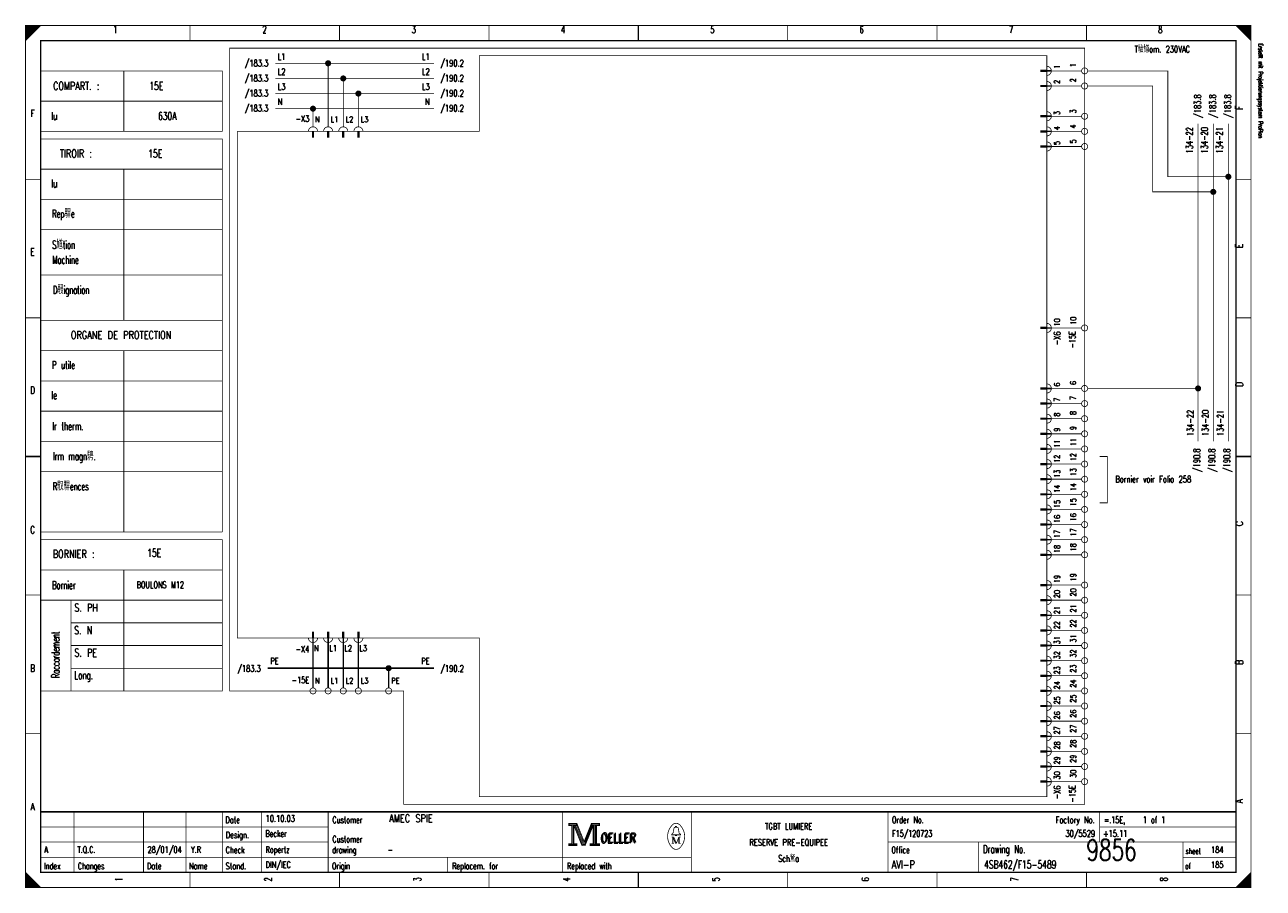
# Model space of a CAD drawing. Extents: x 0 to 409, y 0 to 285.
import ezdxf
from ezdxf.enums import TextEntityAlignment as Align

# ---------------------------------------------------------------- set-up
doc = ezdxf.new("R2010")
doc.units = 0
doc.header["$MEASUREMENT"] = 0
doc.linetypes.add('GESTRICHELT', pattern=[3.75, 3, -0.75])
doc.linetypes.add('STRICH-PUNKT', pattern=[4.7, 3, -0.75, 0.2, -0.75])
doc.layers.get('0').update_dxf_attribs({"color": 9, "linetype": 'CONTINUOUS'})
doc.layers.add('0L', color=7, linetype='CONTINUOUS')
doc.styles.get("Standard").update_dxf_attribs({"font": 'TXT', "bigfont": 'TXT'})

# ---------------------------------------------------------------- blocks, each defined once
blk = doc.blocks.new('BCIRCLE_FILLED')
at = {"color": 0, "linetype": 'Continuous', "const_width": 1, "flags": 128}
blk.add_lwpolyline([(0.5, 0, 1), (-0.5, 0, 1)], format="xyb", close=True, dxfattribs=at)

msp = doc.modelspace()

# ---------------------------------------------------------------- linework, layer by layer
at = {"color": 0, "flags": 128}
for points, const_width in [([(0, 142.5), (0, 285), (405, 285), (405, 0), (0, 0), (0, 142.5)], 0.25), ([(0, 285), (5, 285), (0, 280), (0, 285)], 0.25), ([(0.25, 285), (0.25, 280.25), (0.5, 280.5), (0.5, 285), (0.75, 285), (0.75, 280.75), (1, 281), (1, 285), (1.25, 285), (1.25, 281.25), (1.5, 281.5), (1.5, 285), (1.75, 285), (1.75, 281.75), (2, 282)], 0.25), ([(2, 282), (2, 285), (2.25, 285), (2.25, 282.25), (2.5, 282.5), (2.5, 285), (2.75, 285), (2.75, 282.75), (3, 283), (3, 285), (3.25, 285), (3.25, 283.25), (3.5, 283.5), (3.5, 285), (3.75, 285)], 0.25), ([(3.75, 285), (3.75, 283.75), (4, 284), (4, 285), (4.25, 285), (4.25, 284.25), (4.5, 284.5), (4.5, 285), (4.75, 285), (4.75, 284.75)], 0.25), ([(400, 285), (405, 280), (404.75, 280.25), (404.75, 285), (404.5, 285), (404.5, 280.5), (404.25, 280.75), (404.25, 285), (404, 285), (404, 281), (403.75, 281.25), (403.75, 285), (403.5, 285), (403.5, 281.5), (403.25, 281.75)], 0.25), ([(401.5, 283.5), (401.5, 285), (401.25, 285), (401.25, 283.75), (401, 284), (401, 285), (400.75, 285), (400.75, 284.25), (400.5, 284.5), (400.5, 285), (400.25, 285), (400.25, 284.75)], 0.25), ([(403.25, 281.75), (403.25, 285), (403, 285), (403, 282), (402.75, 282.25), (402.75, 285), (402.5, 285), (402.5, 282.5), (402.25, 282.75), (402.25, 285), (402, 285), (402, 283), (401.75, 283.25), (401.75, 285), (401.5, 285)], 0.25), ([(5, 270), (65, 270), (65, 250), (5, 250)], 0.25), ([(135, 272.5), (82.5, 272.5)], 0.25), ([(100, 251.5), (100, 272.5)], 0.25), ([(349, 270), (339, 270)], 0.25), ([(397.5, 235), (377.5, 235), (377.5, 270), (351, 270)], 0.25), ([(135, 267.5), (82.5, 267.5)], 0.25), ([(105, 251.5), (105, 267.5)], 0.25), ([(135, 262.5), (82.5, 262.5)], 0.25), ([(110, 251.5), (110, 262.5)], 0.25), ([(349, 265), (339, 265)], 0.25), ([(392.5, 230), (372.5, 230), (372.5, 265), (351, 265)], 0.25), ([(135, 257.5), (82.5, 257.5)], 0.25), ([(95, 251.5), (95, 257.5)], 0.25), ([(349, 255), (339, 255)], 0.25), ([(349, 250), (339, 250)], 0.25), ([(387.5, 147.5), (387.5, 252.5)], 0.25), ([(392.5, 147.5), (392.5, 252.5)], 0.25), ([(397.5, 147.5), (397.5, 252.5)], 0.25), ([(5, 247.5), (65, 247.5), (65, 117.5)], 0.25), ([(349, 245), (339, 245)], 0.25), ([(349, 185), (339, 185)], 0.25), ([(349, 165), (339, 165)], 0.25), ([(387.5, 165), (351, 165)], 0.25), ([(349, 160), (339, 160)], 0.25), ([(349, 155), (339, 155)], 0.25), ([(349, 150), (339, 150)], 0.25), ([(349, 145), (339, 145)], 0.25), ([(349, 140), (339, 140)], 0.25), ([(355, 142.5), (357.5, 142.5), (357.5, 127.172006), (355, 127.172006)], 0.25), ([(349, 135), (339, 135)], 0.25), ([(349, 130), (339, 130)], 0.25), ([(349, 125), (339, 125)], 0.25), ([(349, 120), (339, 120)], 0.25), ([(5, 115), (65, 115), (65, 105), (5, 105)], 0.25), ([(349, 115), (339, 115)], 0.25), ([(349, 110), (339, 110)], 0.25), ([(349, 100), (339, 100)], 0.25), ([(65, 97.5), (65, 65), (5, 65)], 0.25), ([(349, 95), (339, 95)], 0.25), ([(349, 90), (339, 90)], 0.25), ([(349, 85), (339, 85)], 0.25), ([(95, 66), (95, 81)], 0.5), ([(100, 66), (100, 81)], 0.5), ([(105, 66), (105, 81)], 0.5), ([(110, 66), (110, 81)], 0.5), ([(349, 80), (339, 80)], 0.25), ([(349, 75), (339, 75)], 0.25), ([(349, 70), (339, 70)], 0.25), ([(349, 65), (339, 65)], 0.25), ([(349, 60), (339, 60)], 0.25), ([(349, 55), (339, 55)], 0.25), ([(349, 50), (339, 50)], 0.25), ([(349, 45), (339, 45)], 0.25), ([(349, 40), (339, 40)], 0.25), ([(349, 35), (339, 35)], 0.25), ([(179.5, 21.2), (179.5, 20.5), (180.5, 20.5), (180.5, 14.5), (179.5, 14.5), (179.5, 13.8), (182.2, 13.8), (182.2, 14.5), (181.2, 14.5), (181.2, 20.5), (182.2, 20.5), (182.2, 21.2), (179.5, 21.2)], 0.25), ([(180.7, 20.7), (180.7, 14.3), (181, 14.3), (181, 20.7)], 0.25), ([(181.2, 20.5), (183.9, 13.8), (184.9, 13.8), (187.6, 20.5)], 0.25), ([(181.8, 20.5), (184.2, 14.6), (184.6, 14.6)], 0.25), ([(182.2, 21.2), (184.6, 15.2), (187, 21.2)], 0.25), ([(182.2, 20.5), (184.4, 14.9), (184.7, 14.9)], 0.25), ([(184.6, 14.2), (184.9, 14.2), (187.4, 20.5)], 0.25), ([(184.6, 14.6), (184.8, 14.6), (187.2, 20.5)], 0.25), ([(187.6, 20.5), (187.6, 14.5), (186.6, 14.5), (186.6, 13.8), (187.1, 13.8)], 0.25), ([(187, 21.2), (187, 20.5), (188, 20.5), (188, 14.5), (187, 14.5), (187, 13.8), (189.7, 13.8), (189.7, 14.5), (188.7, 14.5), (188.7, 20.5), (189.7, 20.5), (189.7, 21.2), (187, 21.2)], 0.25), ([(187.8, 20.7), (187.8, 14.3), (188.3, 14.3), (188.3, 20.7), (188.5, 20.7), (188.5, 14.3)], 0.25), ([(214.8, 17.4), (213.5, 17.4), (213.5, 17.6), (214, 18), (214.3, 19.6)], 0.25), ([(213.9, 16.7), (213.9, 14.6), (213.5, 14.6)], 0.25), ([(213.9, 16.7), (214.8, 14.6), (215.1, 14.6)], 0.25), ([(214.8, 19.9), (214.8, 20.2), (215.2, 20.2), (215.2, 19.9)], 0.25), ([(215.2, 17.4), (216.5, 17.4), (216.5, 17.6), (216, 18), (215.7, 19.6)], 0.25), ([(0, 5), (0, 0), (5, 0), (0, 5), (0.25, 4.75), (0.25, 0), (0.5, 0), (0.5, 4.5), (0.75, 4.25), (0.75, 0), (1, 0), (1, 4), (1.25, 3.75), (1.25, 0), (1.5, 0)], 0.25), ([(404.75, 4.75), (404.75, 0), (404.5, 0), (404.5, 4.5), (404.25, 4.25), (404.25, 0), (404, 0), (404, 4), (403.75, 3.75), (403.75, 0), (403.5, 0), (403.5, 3.5), (403.25, 3.25), (403.25, 0), (403, 0)], 0.25), ([(1.5, 0), (1.5, 3.5), (1.75, 3.25), (1.75, 0), (2, 0), (2, 3), (2.25, 2.75), (2.25, 0), (2.5, 0), (2.5, 2.5), (2.75, 2.25), (2.75, 0), (3, 0), (3, 2), (3.25, 1.75)], 0.25), ([(3.25, 1.75), (3.25, 0), (3.5, 0), (3.5, 1.5), (3.75, 1.25), (3.75, 0), (4, 0), (4, 1), (4.25, 0.75), (4.25, 0), (4.5, 0), (4.5, 0.5), (4.75, 0.25)], 0.25), ([(401.25, 1.25), (401.25, 0), (401, 0), (401, 1), (400.75, 0.75), (400.75, 0), (400.5, 0), (400.5, 0.5), (400.25, 0.25), (400.25, 0)], 0.25), ([(403, 0), (403, 3), (402.75, 2.75), (402.75, 0), (402.5, 0), (402.5, 2.5), (402.25, 2.25), (402.25, 0), (402, 0), (402, 2), (401.75, 1.75), (401.75, 0), (401.5, 0), (401.5, 1.5), (401.25, 1.25)], 0.25)]:
    msp.add_lwpolyline(points, dxfattribs=dict(at, const_width=const_width))
for points, const_width in [([(0, 285), (405, 285), (405, 0), (0, 0)], 0.25), ([(5, 280), (400, 280), (400, 5), (5, 5)], 0.5), ([(5, 280), (400, 280), (400, 5), (5, 5)], 0.25), ([(337.5, 269.75), (335.5, 269.75), (335.5, 270.25), (337.5, 270.25)], 0.25), ([(337.5, 264.75), (335.5, 264.75), (335.5, 265.25), (337.5, 265.25)], 0.25), ([(337.5, 254.75), (335.5, 254.75), (335.5, 255.25), (337.5, 255.25)], 0.25), ([(94.75, 250), (95.25, 250), (95.25, 248), (94.75, 248)], 0.25), ([(99.75, 250), (100.25, 250), (100.25, 248), (99.75, 248)], 0.25), ([(104.75, 250), (105.25, 250), (105.25, 248), (104.75, 248)], 0.25), ([(109.75, 250), (110.25, 250), (110.25, 248), (109.75, 248)], 0.25), ([(337.5, 249.75), (335.5, 249.75), (335.5, 250.25), (337.5, 250.25)], 0.25), ([(337.5, 244.75), (335.5, 244.75), (335.5, 245.25), (337.5, 245.25)], 0.25), ([(337.5, 184.75), (335.5, 184.75), (335.5, 185.25), (337.5, 185.25)], 0.25), ([(337.5, 164.75), (335.5, 164.75), (335.5, 165.25), (337.5, 165.25)], 0.25), ([(337.5, 159.75), (335.5, 159.75), (335.5, 160.25), (337.5, 160.25)], 0.25), ([(337.5, 154.75), (335.5, 154.75), (335.5, 155.25), (337.5, 155.25)], 0.25), ([(337.5, 149.75), (335.5, 149.75), (335.5, 150.25), (337.5, 150.25)], 0.25), ([(337.5, 144.75), (335.5, 144.75), (335.5, 145.25), (337.5, 145.25)], 0.25), ([(337.5, 139.75), (335.5, 139.75), (335.5, 140.25), (337.5, 140.25)], 0.25), ([(337.5, 134.75), (335.5, 134.75), (335.5, 135.25), (337.5, 135.25)], 0.25), ([(337.5, 129.75), (335.5, 129.75), (335.5, 130.25), (337.5, 130.25)], 0.25), ([(337.5, 124.75), (335.5, 124.75), (335.5, 125.25), (337.5, 125.25)], 0.25), ([(337.5, 119.75), (335.5, 119.75), (335.5, 120.25), (337.5, 120.25)], 0.25), ([(337.5, 114.75), (335.5, 114.75), (335.5, 115.25), (337.5, 115.25)], 0.25), ([(337.5, 109.75), (335.5, 109.75), (335.5, 110.25), (337.5, 110.25)], 0.25), ([(337.5, 99.75), (335.5, 99.75), (335.5, 100.25), (337.5, 100.25)], 0.25), ([(337.5, 94.75), (335.5, 94.75), (335.5, 95.25), (337.5, 95.25)], 0.25), ([(337.5, 89.75), (335.5, 89.75), (335.5, 90.25), (337.5, 90.25)], 0.25), ([(94.75, 82.5), (95.25, 82.5), (95.25, 84.5), (94.75, 84.5)], 0.25), ([(99.75, 82.5), (100.25, 82.5), (100.25, 84.5), (99.75, 84.5)], 0.25), ([(104.75, 82.5), (105.25, 82.5), (105.25, 84.5), (104.75, 84.5)], 0.25), ([(109.75, 82.5), (110.25, 82.5), (110.25, 84.5), (109.75, 84.5)], 0.25), ([(337.5, 84.75), (335.5, 84.75), (335.5, 85.25), (337.5, 85.25)], 0.25), ([(337.5, 79.75), (335.5, 79.75), (335.5, 80.25), (337.5, 80.25)], 0.25), ([(337.5, 74.75), (335.5, 74.75), (335.5, 75.25), (337.5, 75.25)], 0.25), ([(337.5, 69.75), (335.5, 69.75), (335.5, 70.25), (337.5, 70.25)], 0.25), ([(337.5, 64.75), (335.5, 64.75), (335.5, 65.25), (337.5, 65.25)], 0.25), ([(337.5, 59.75), (335.5, 59.75), (335.5, 60.25), (337.5, 60.25)], 0.25), ([(337.5, 54.75), (335.5, 54.75), (335.5, 55.25), (337.5, 55.25)], 0.25), ([(337.5, 49.75), (335.5, 49.75), (335.5, 50.25), (337.5, 50.25)], 0.25), ([(337.5, 44.75), (335.5, 44.75), (335.5, 45.25), (337.5, 45.25)], 0.25), ([(337.5, 39.75), (335.5, 39.75), (335.5, 40.25), (337.5, 40.25)], 0.25), ([(337.5, 34.75), (335.5, 34.75), (335.5, 35.25), (337.5, 35.25)], 0.25), ([(179.7, 21), (182, 21), (182, 20.7), (179.7, 20.7)], 0.25), ([(187.2, 21), (189.5, 21), (189.5, 20.7), (187.2, 20.7)], 0.25), ([(214.8, 17.4), (215.2, 17.4), (215.2, 17.1), (214.8, 17.1)], 0.25), ([(179.7, 14.3), (182, 14.3), (182, 14), (179.7, 14)], 0.25), ([(186.8, 14.3), (189.5, 14.3), (189.5, 14), (186.8, 14)], 0.25)]:
    msp.add_lwpolyline(points, close=True, dxfattribs=dict(at, const_width=const_width))
at = {"color": 0}
for points, const_width in [([(54.375, 285), (54.375, 280)], 0.25), ([(103.75, 285), (103.75, 280)], 0.25), ([(153.125, 285), (153.125, 280)], 0.25), ([(202.5, 280), (202.5, 285)], 0.5), ([(202.5, 285), (202.5, 280)], 0.25), ([(251.875, 285), (251.875, 280)], 0.25), ([(301.25, 285), (301.25, 280)], 0.25), ([(350.625, 285), (350.625, 280)], 0.25), ([(32.5, 270), (32.5, 250)], 0.25), ([(335.5, 270), (337.5, 270)], 0.25), ([(335.5, 265), (337.5, 265)], 0.25), ([(5, 260), (65, 260)], 0.25), ([(335.5, 255), (337.5, 255)], 0.25), ([(95, 250), (95, 248)], 0.25), ([(100, 250), (100, 248)], 0.25), ([(105, 250), (105, 248)], 0.25), ([(110, 250), (110, 248)], 0.25), ([(335.5, 250), (337.5, 250)], 0.25), ([(335.5, 245), (337.5, 245)], 0.25), ([(5, 237.5), (65, 237.5)], 0.25), ([(32.5, 237.5), (32.5, 187.5)], 0.25), ([(0, 234.167), (5, 234.167)], 0.25), ([(405, 234.167), (400, 234.167)], 0.25), ([(5, 227.5), (65, 227.5)], 0.25), ([(5, 217.5), (65, 217.5)], 0.25), ([(5, 202.5), (65, 202.5)], 0.25), ([(0, 188.334), (5, 188.334)], 0.25), ([(405, 188.334), (400, 188.334)], 0.25), ([(5, 187.5), (65, 187.5)], 0.25), ([(335.5, 185), (337.5, 185)], 0.25), ([(5, 177.5), (65, 177.5)], 0.25), ([(32.5, 177.5), (32.5, 117.5)], 0.25), ([(5, 167.5), (65, 167.5)], 0.25), ([(335.5, 165), (337.5, 165)], 0.25), ([(335.5, 160), (337.5, 160)], 0.25), ([(5, 157.5), (65, 157.5)], 0.25), ([(335.5, 155), (337.5, 155)], 0.25), ([(5, 147.5), (65, 147.5)], 0.25), ([(335.5, 150), (337.5, 150)], 0.25), ([(335.5, 145), (337.5, 145)], 0.25), ([(5, 142.5), (0, 142.5)], 0.5), ([(0, 142.5), (5, 142.5)], 0.25), ([(335.5, 140), (337.5, 140)], 0.25), ([(400, 142.5), (405, 142.5)], 0.5), ([(405, 142.5), (400, 142.5)], 0.25), ([(5, 137.5), (65, 137.5)], 0.25), ([(335.5, 135), (337.5, 135)], 0.25), ([(335.5, 130), (337.5, 130)], 0.25), ([(335.5, 125), (337.5, 125)], 0.25), ([(335.5, 120), (337.5, 120)], 0.25), ([(5, 117.5), (65, 117.5)], 0.25), ([(335.5, 115), (337.5, 115)], 0.25), ([(335.5, 110), (337.5, 110)], 0.25), ([(32.5, 105), (32.5, 65)], 0.25), ([(65, 105), (65, 97.5)], 0.25), ([(335.5, 100), (337.5, 100)], 0.25), ([(0, 96.667), (5, 96.667)], 0.25), ([(5, 95), (65, 95)], 0.25), ([(15, 95), (15, 65)], 0.25), ([(335.5, 95), (337.5, 95)], 0.25), ([(405, 96.667), (400, 96.667)], 0.25), ([(335.5, 90), (337.5, 90)], 0.25), ([(15, 87.5), (65, 87.5)], 0.25), ([(95, 84.5), (95, 82.5)], 0.25), ([(100, 84.5), (100, 82.5)], 0.25), ([(105, 84.5), (105, 82.5)], 0.25), ([(110, 84.5), (110, 82.5)], 0.25), ([(335.5, 85), (337.5, 85)], 0.25), ([(15, 80), (65, 80)], 0.25), ([(335.5, 80), (337.5, 80)], 0.25), ([(335.5, 75), (337.5, 75)], 0.25), ([(15, 72.5), (65, 72.5)], 0.25), ([(335.5, 70), (337.5, 70)], 0.25), ([(335.5, 65), (337.5, 65)], 0.25), ([(335.5, 60), (337.5, 60)], 0.25), ([(335.5, 55), (337.5, 55)], 0.25), ([(0, 50.834), (5, 50.834)], 0.25), ([(335.5, 50), (337.5, 50)], 0.25), ([(405, 50.834), (400, 50.834)], 0.25), ([(335.5, 45), (337.5, 45)], 0.25), ([(335.5, 40), (337.5, 40)], 0.25), ([(335.5, 35), (337.5, 35)], 0.25), ([(400, 25), (5, 25)], 0.5), ([(16, 5), (16, 25)], 0.25), ([(39, 5), (39, 25)], 0.25), ([(53, 5), (53, 25)], 0.25), ([(65, 25), (65, 5)], 0.25), ([(78, 25), (78, 5)], 0.25), ([(100, 25), (100, 5)], 0.25), ([(177.5, 25), (177.5, 5)], 0.25), ([(220, 25), (220, 5)], 0.25), ([(285, 25), (285, 5)], 0.25), ([(355, 25), (355, 15)], 0.25), ([(181.5, 20.5), (184, 14.2)], 0.25), ([(184.7, 14.9), (187, 20.6)], 0.25), ([(5, 20), (100, 20)], 0.25), ([(213.5, 16.7), (214.2, 16.7)], 0.25), ([(214.2, 16.7), (215.1, 14.6)], 0.25), ([(214.6, 19.9), (215.5, 19.9)], 0.25), ([(215.1, 14.6), (215.9, 16.7)], 0.25), ([(215.9, 14.6), (215.9, 16.7)], 0.25), ([(215.9, 16.7), (216.5, 16.7)], 0.25), ([(216.1, 16.7), (216.1, 14.6)], 0.25), ([(355, 20), (400, 20)], 0.25), ([(5, 15), (100, 15)], 0.25), ([(184, 14.2), (184.6, 14.2)], 0.25), ([(213.9, 14.6), (214.3, 14.6)], 0.25), ([(216.5, 14.6), (215.7, 14.6)], 0.25), ([(285, 15), (400, 15)], 0.25), ([(315, 15), (315, 5)], 0.25), ([(382.5, 15), (382.5, 5)], 0.25), ([(5, 10), (220, 10)], 0.25), ([(139.5, 10), (139.5, 5)], 0.25), ([(382.5, 10), (400, 10)], 0.25), ([(54.375, 0), (54.375, 5)], 0.25), ([(103.75, 0), (103.75, 5)], 0.25), ([(153.125, 0), (153.125, 5)], 0.25), ([(202.5, 5), (202.5, 0)], 0.5), ([(202.5, 0), (202.5, 5)], 0.25), ([(251.875, 0), (251.875, 5)], 0.25), ([(301.25, 0), (301.25, 5)], 0.25), ([(350.625, 0), (350.625, 5)], 0.25), ([(405, 5), (400, 0)], 0.25), ([(4.75, 0), (4.75, 0.25)], 0.25)]:
    msp.add_lwpolyline(points, dxfattribs=dict(at, const_width=const_width))
at = {"color": 0, "linetype": 'GESTRICHELT', "const_width": 0.25, "flags": 128}
for points in [[(67.5, 277.5), (350, 277.5), (350, 27.5), (125, 27.5), (125, 65), (67.5, 65), (67.5, 277.5)], [(70, 250), (150, 250), (150, 275), (337.5, 275), (337.5, 225)], [(337.5, 192.5), (337.5, 30), (150, 30), (150, 82.5), (70, 82.5), (70, 250)]]:
    msp.add_lwpolyline(points, dxfattribs=at)
at = {"color": 0, "const_width": 0.25, "flags": 128}
for points in [[(337.5, 268.5, 1), (337.5, 271.5, 1)], [(337.5, 263.5, 1), (337.5, 266.5, 1)], [(337.5, 253.5, 1), (337.5, 256.5, 1)], [(96.5, 250, 1), (93.5, 250, 1)], [(101.5, 250, 1), (98.5, 250, 1)], [(106.5, 250, 1), (103.5, 250, 1)], [(111.5, 250, 1), (108.5, 250, 1)], [(337.5, 248.5, 1), (337.5, 251.5, 1)], [(337.5, 243.5, 1), (337.5, 246.5, 1)], [(337.5, 183.5, 1), (337.5, 186.5, 1)], [(337.5, 163.5, 1), (337.5, 166.5, 1)], [(337.5, 158.5, 1), (337.5, 161.5, 1)], [(337.5, 153.5, 1), (337.5, 156.5, 1)], [(337.5, 148.5, 1), (337.5, 151.5, 1)], [(337.5, 143.5, 1), (337.5, 146.5, 1)], [(337.5, 138.5, 1), (337.5, 141.5, 1)], [(337.5, 133.5, 1), (337.5, 136.5, 1)], [(337.5, 128.5, 1), (337.5, 131.5, 1)], [(337.5, 123.5, 1), (337.5, 126.5, 1)], [(337.5, 118.5, 1), (337.5, 121.5, 1)], [(337.5, 113.5, 1), (337.5, 116.5, 1)], [(337.5, 108.5, 1), (337.5, 111.5, 1)], [(337.5, 98.5, 1), (337.5, 101.5, 1)], [(337.5, 93.5, 1), (337.5, 96.5, 1)], [(337.5, 88.5, 1), (337.5, 91.5, 1)], [(337.5, 83.5, 1), (337.5, 86.5, 1)], [(93.5, 82.5, 1), (96.5, 82.5, 1)], [(98.5, 82.5, 1), (101.5, 82.5, 1)], [(103.5, 82.5, 1), (106.5, 82.5, 1)], [(108.5, 82.5, 1), (111.5, 82.5, 1)], [(337.5, 78.5, 1), (337.5, 81.5, 1)], [(337.5, 73.5, 1), (337.5, 76.5, 1)], [(337.5, 68.5, 1), (337.5, 71.5, 1)], [(337.5, 63.5, 1), (337.5, 66.5, 1)], [(337.5, 58.5, 1), (337.5, 61.5, 1)], [(337.5, 53.5, 1), (337.5, 56.5, 1)], [(337.5, 48.5, 1), (337.5, 51.5, 1)], [(337.5, 43.5, 1), (337.5, 46.5, 1)], [(337.5, 38.5, 1), (337.5, 41.5, 1)], [(337.5, 33.5, 1), (337.5, 36.5, 1)], [(213.499601, 20.388348, 0.373815), (213.488, 13.425, 0.373815)], [(216.493359, 20.403602, 0.530775), (213.513, 20.413, 0.530775)], [(216.498075, 13.401685, 0.378582), (216.463, 20.438, 0.378582)], [(214.6, 19.9, 0.414214), (214.3, 19.6, 0.414214)], [(215.7, 19.6, 0.414214), (215.4, 19.9, 0.414214)], [(213.502705, 13.401803, 0.532213), (216.488, 13.388, 0.532213)]]:
    msp.add_lwpolyline(points, format="xyb", dxfattribs=at)
for points in [[(351, 270, 1), (349, 270, 1)], [(351, 265, 1), (349, 265, 1)], [(351, 255, 1), (349, 255, 1)], [(351, 250, 1), (349, 250, 1)], [(351, 245, 1), (349, 245, 1)], [(351, 185, 1), (349, 185, 1)], [(351, 165, 1), (349, 165, 1)], [(351, 160, 1), (349, 160, 1)], [(351, 155, 1), (349, 155, 1)], [(351, 150, 1), (349, 150, 1)], [(351, 145, 1), (349, 145, 1)], [(351, 140, 1), (349, 140, 1)], [(351, 135, 1), (349, 135, 1)], [(351, 130, 1), (349, 130, 1)], [(351, 125, 1), (349, 125, 1)], [(351, 120, 1), (349, 120, 1)], [(351, 115, 1), (349, 115, 1)], [(351, 110, 1), (349, 110, 1)], [(351, 100, 1), (349, 100, 1)], [(351, 95, 1), (349, 95, 1)], [(351, 90, 1), (349, 90, 1)], [(351, 85, 1), (349, 85, 1)], [(351, 80, 1), (349, 80, 1)], [(351, 75, 1), (349, 75, 1)], [(351, 70, 1), (349, 70, 1)], [(96, 65, 1), (94, 65, 1)], [(101, 65, 1), (99, 65, 1)], [(106, 65, 1), (104, 65, 1)], [(111, 65, 1), (109, 65, 1)], [(121, 65, 1), (119, 65, 1)], [(351, 65, 1), (349, 65, 1)], [(351, 60, 1), (349, 60, 1)], [(351, 55, 1), (349, 55, 1)], [(351, 50, 1), (349, 50, 1)], [(351, 45, 1), (349, 45, 1)], [(351, 40, 1), (349, 40, 1)], [(351, 35, 1), (349, 35, 1)]]:
    msp.add_lwpolyline(points, format="xyb", close=True, dxfattribs=at)
at = {"color": 0, "linetype": 'GESTRICHELT', "const_width": 0.25}
msp.add_lwpolyline([(337.5, 192.5), (337.5, 227.5)], dxfattribs=at)
at = {"color": 0, "linetype": 'STRICH-PUNKT', "const_width": 0.5, "flags": 128}
for points in [[(135, 72.5), (80, 72.5)], [(120, 66), (120, 72.5)]]:
    msp.add_lwpolyline(points, dxfattribs=at)
at = {"layer": '0L', "color": 0}
for points in [[(338.95, 270.25), (337.55, 270.25), (338.95, 269.75), (337.55, 269.75)], [(338.95, 265.25), (337.55, 265.25), (338.95, 264.75), (337.55, 264.75)], [(338.95, 255.25), (337.55, 255.25), (338.95, 254.75), (337.55, 254.75)], [(338.95, 250.25), (337.55, 250.25), (338.95, 249.75), (337.55, 249.75)], [(338.95, 245.25), (337.55, 245.25), (338.95, 244.75), (337.55, 244.75)], [(338.95, 185.25), (337.55, 185.25), (338.95, 184.75), (337.55, 184.75)], [(338.95, 165.25), (337.55, 165.25), (338.95, 164.75), (337.55, 164.75)], [(338.95, 160.25), (337.55, 160.25), (338.95, 159.75), (337.55, 159.75)], [(338.95, 155.25), (337.55, 155.25), (338.95, 154.75), (337.55, 154.75)], [(338.95, 150.25), (337.55, 150.25), (338.95, 149.75), (337.55, 149.75)], [(338.95, 145.25), (337.55, 145.25), (338.95, 144.75), (337.55, 144.75)], [(338.95, 140.25), (337.55, 140.25), (338.95, 139.75), (337.55, 139.75)], [(338.95, 135.25), (337.55, 135.25), (338.95, 134.75), (337.55, 134.75)], [(338.95, 130.25), (337.55, 130.25), (338.95, 129.75), (337.55, 129.75)], [(338.95, 125.25), (337.55, 125.25), (338.95, 124.75), (337.55, 124.75)], [(338.95, 120.25), (337.55, 120.25), (338.95, 119.75), (337.55, 119.75)], [(338.95, 115.25), (337.55, 115.25), (338.95, 114.75), (337.55, 114.75)], [(338.95, 110.25), (337.55, 110.25), (338.95, 109.75), (337.55, 109.75)], [(338.95, 100.25), (337.55, 100.25), (338.95, 99.75), (337.55, 99.75)], [(338.95, 95.25), (337.55, 95.25), (338.95, 94.75), (337.55, 94.75)], [(338.95, 90.25), (337.55, 90.25), (338.95, 89.75), (337.55, 89.75)], [(94.75, 82.45), (95.25, 82.45), (94.75, 81.05), (95.25, 81.05)], [(99.75, 82.45), (100.25, 82.45), (99.75, 81.05), (100.25, 81.05)], [(104.75, 82.45), (105.25, 82.45), (104.75, 81.05), (105.25, 81.05)], [(109.75, 82.45), (110.25, 82.45), (109.75, 81.05), (110.25, 81.05)], [(338.95, 85.25), (337.55, 85.25), (338.95, 84.75), (337.55, 84.75)], [(338.95, 80.25), (337.55, 80.25), (338.95, 79.75), (337.55, 79.75)], [(338.95, 75.25), (337.55, 75.25), (338.95, 74.75), (337.55, 74.75)], [(338.95, 70.25), (337.55, 70.25), (338.95, 69.75), (337.55, 69.75)], [(338.95, 65.25), (337.55, 65.25), (338.95, 64.75), (337.55, 64.75)], [(338.95, 60.25), (337.55, 60.25), (338.95, 59.75), (337.55, 59.75)], [(338.95, 55.25), (337.55, 55.25), (338.95, 54.75), (337.55, 54.75)], [(338.95, 50.25), (337.55, 50.25), (338.95, 49.75), (337.55, 49.75)], [(338.95, 45.25), (337.55, 45.25), (338.95, 44.75), (337.55, 44.75)], [(338.95, 40.25), (337.55, 40.25), (338.95, 39.75), (337.55, 39.75)], [(338.95, 35.25), (337.55, 35.25), (338.95, 34.75), (337.55, 34.75)]]:
    msp.add_solid(points, dxfattribs=at)

# ---------------------------------------------------------------- block references
at = {"color": 0}
for p in [(100, 272.5), (105, 267.5), (110, 262.5), (95, 257.5), (397.5, 235), (392.5, 230), (387.5, 165), (120, 72.5)]:
    msp.add_blockref('BCIRCLE_FILLED', p, dxfattribs=at)

# ---------------------------------------------------------------- texts
for s, height, width, p in [('1', 2.38125, 0.672, (29.654421, 284.858032)), ('2', 2.38125, 0.672, (78.988169, 284.858032)), ('3', 2.38125, 0.672, (128.321918, 284.858032)), ('4', 2.38125, 0.672, (177.655666, 284.858032)), ('5', 2.38125, 0.672, (226.989415, 284.858032)), ('6', 2.38125, 0.672, (276.323163, 284.858032)), ('7', 2.38125, 0.672, (325.656912, 284.858032)), ('8', 2.38125, 0.672, (374.99066, 284.858032)), ('F', 2.38125, 0.76, (2.325654, 257.174346)), ('E', 2.38125, 0.76, (2.325654, 211.389788)), ('D', 2.38125, 0.76, (2.325654, 165.60523)), ('Bornier voir Folio 258', 2.143125, 0.754667, (372.693715, 136.08176)), ('C', 2.38125, 0.76, (2.325654, 119.465753)), ('B', 2.38125, 0.76, (2.325654, 73.681196)), ('A', 2.38125, 0.76, (2.325654, 27.896638)), ('TGBT LUMIERE', 2.143125, 0.754667, (252.188667, 21.295143)), ('RESERVE PRE-EQUIPEE', 2.143125, 0.753263, (252.188667, 15.971357)), ('Sch駑a', 2.143125, 0.626667, (252.188667, 10.647572))]:
    msp.add_text(s, height=height, dxfattribs=dict(at, width=width)).set_placement(p, align=Align.TOP_CENTER)
for s, height, width, p in [('T駘馗om. 230VAC', 2.143125, 0.669867, (366.520517, 278.256538)), ('L1', 2.143125, 0.716, (83.346575, 275.772105)), ('L2', 2.143125, 0.716, (83.346575, 270.803238)), ('/190.2', 2.143125, 0.68, (137.088418, 273.64259)), ('COMPART. :', 2.619375, 0.7408, (9.11703, 266.331258)), ('15E', 2.619375, 0.701333, (40.892933, 266.331258)), ('/190.2', 2.143125, 0.68, (137.088418, 268.673724)), ('L3', 2.143125, 0.716, (83.346575, 265.834371)), ('/190.2', 2.143125, 0.68, (137.088418, 263.704857)), ('N', 2.143125, 0.76, (83.321731, 260.865504)), ('/190.2', 2.143125, 0.68, (137.088418, 258.73599)), ('Iu', 2.619375, 0.68, (8.471077, 256.393524)), ('630A', 2.619375, 0.694, (43.806818, 256.393524)), ('TIROIR :', 2.619375, 0.744, (11.35302, 243.971357)), ('15E', 2.619375, 0.701333, (40.538014, 243.971357)), ('Iu', 2.619375, 0.68, (8.471077, 234.033624)), ('Rep駻e', 2.619375, 0.626667, (8.781631, 224.09589)), ('S馗tion', 2.619375, 0.622857, (8.806476, 213.803238)), ('Machine', 2.619375, 0.622857, (8.868587, 208.834371)), ('D駸ignation', 2.619375, 0.614545, (9.054919, 198.896638)), ('ORGANE DE PROTECTION', 2.619375, 0.7536, (14.96787, 183.990037)), ('P utile', 2.619375, 0.636571, (8.744365, 174.052304)), ('Ie', 2.619375, 0.68, (8.471077, 164.11457)), ('Ir therm.', 2.619375, 0.639111, (8.843742, 153.821918)), ('Irm magn騁.', 2.619375, 0.632, (9.067341, 143.884184)), ('R馭駻ences', 2.619375, 0.616, (9.00523, 133.946451)), ('BORNIER :', 2.619375, 0.745778, (9.00523, 111.58655)), ('15E', 2.619375, 0.701333, (40.183095, 111.941469)), ('Bornier', 2.619375, 0.622857, (8.781631, 101.293898)), ('BOULONS M12', 2.143125, 0.738182, (36.726183, 101.15193)), ('S. PH', 2.619375, 0.7344, (16.147976, 93.840598)), ('S. N', 2.619375, 0.728, (16.061021, 86.387298)), ('S. PE', 2.619375, 0.7344, (16.147976, 78.933998)), ('N', 1.905, 0.76, (95.376557, 80.069738)), ('L1', 1.905, 0.716, (100.38269, 80.069738)), ('L2', 1.905, 0.716, (105.351557, 80.069738)), ('L3', 1.905, 0.716, (110.320423, 80.069738)), ('PE', 2.143125, 0.76, (80.886986, 75.952677)), ('Long.', 2.619375, 0.6512, (16.147976, 71.480697)), ('/190.2', 2.143125, 0.68, (137.088418, 73.468244)), ('Date', 2.143125, 0.64, (66.054919, 23.424658)), ('Customer', 2.143125, 0.62, (101.403082, 23.424658)), ('Order No.', 2.143125, 0.656889, (286.328331, 23.424658)), ('=.15E,    1 of 1', 2.143125, 0.682, (356.421295, 23.424658)), ('Design.', 2.143125, 0.636571, (66.191563, 18.455791)), ('Customer', 2.143125, 0.62, (101.403082, 17.036115)), ('OELLER', 3.095625, 0.76, (189.964259, 17.745953)), ('OELLER', 3.095625, 0.76, (189.964259, 17.745953)), ('OELLER', 3.095625, 0.76, (190.319178, 18.100872)), ('Check', 2.143125, 0.632, (66.11703, 13.486924)), ('drawing', 2.143125, 0.6, (101.328549, 13.486924)), ('Office', 2.143125, 0.626667, (286.154421, 13.486924)), ('Drawing No.', 2.619375, 0.646545, (316.427242, 13.983811)), ('sheet', 1.905, 0.6, (383.377397, 12.990037)), ('Index', 2.143125, 0.632, (6.086021, 8.163138)), ('Changes', 2.143125, 0.622857, (17.262422, 8.163138)), ('Stand.', 2.143125, 0.642667, (66.11703, 8.163138)), ('Origin', 2.143125, 0.626667, (101.266438, 8.163138)), ('Replacem. for', 2.143125, 0.627077, (140.973007, 8.163138)), ('Replaced with', 2.143125, 0.619692, (178.949346, 8.163138)), ('of', 1.905, 0.6, (383.228331, 8.021171)), ('Date', 2.143125, 0.64, (40.145828, 8.163138)), ('Name', 2.143125, 0.64, (54.03736, 8.163138))]:
    msp.add_text(s, height=height, dxfattribs=dict(at, width=width)).set_placement(p, align=Align.TOP_LEFT)
for s, height, rotation, width, p in [('Erstellt mit Projektierungssystem ProPlan', 1.42875, 270, 0.622634, (407.023879, 279.056912)), ('1', 1.905, 90, 0.672, (347.711582, 271.209755)), ('2', 1.905, 90, 0.672, (347.711582, 266.240889)), ('3', 1.905, 90, 0.672, (347.711582, 255.948236)), ('4', 1.905, 90, 0.672, (347.711582, 250.979369)), ('5', 1.905, 90, 0.672, (347.711582, 246.010503)), ('10', 1.905, 90, 0.672, (347.76127, 186.029183)), ('6', 1.905, 90, 0.672, (347.711582, 166.153716)), ('7', 1.905, 90, 0.672, (347.711582, 161.184849)), ('8', 1.905, 90, 0.672, (347.711582, 156.215982)), ('9', 1.905, 90, 0.672, (347.711582, 151.247115)), ('134-22', 2.143125, 90, 0.676, (386.63378, 149.242949)), ('134-20', 2.143125, 90, 0.676, (391.602646, 149.242949)), ('134-21', 2.143125, 90, 0.676, (396.571513, 149.242949)), ('11', 1.905, 90, 0.672, (347.76127, 145.923329)), ('12', 1.905, 90, 0.672, (347.76127, 140.954463)), ('13', 1.905, 90, 0.672, (347.76127, 135.985596)), ('14', 1.905, 90, 0.672, (347.76127, 131.016729)), ('15', 1.905, 90, 0.672, (347.76127, 126.047862)), ('16', 1.905, 90, 0.672, (347.76127, 121.078996)), ('17', 1.905, 90, 0.672, (347.76127, 116.110129)), ('18', 1.905, 90, 0.672, (347.76127, 111.141262)), ('19', 1.905, 90, 0.672, (347.76127, 101.203529)), ('20', 1.905, 90, 0.672, (347.76127, 96.234662)), ('21', 1.905, 90, 0.672, (347.76127, 90.910876)), ('22', 1.905, 90, 0.672, (347.76127, 85.942009)), ('Raccordement', 2.619375, 90, 0.613333, (12.043337, 69.239348)), ('31', 1.905, 90, 0.672, (347.76127, 80.973143)), ('32', 1.905, 90, 0.672, (347.76127, 76.004276)), ('23', 1.905, 90, 0.672, (347.76127, 71.035409)), ('24', 1.905, 90, 0.672, (347.76127, 66.066542)), ('25', 1.905, 90, 0.672, (347.76127, 61.097676)), ('26', 1.905, 90, 0.672, (347.76127, 56.128809)), ('27', 1.905, 90, 0.672, (347.76127, 51.159942)), ('28', 1.905, 90, 0.672, (347.76127, 46.191075)), ('29', 1.905, 90, 0.672, (347.76127, 41.222209)), ('30', 1.905, 90, 0.672, (347.76127, 36.253342))]:
    msp.add_text(s, height=height, rotation=rotation, dxfattribs=dict(at, width=width)).set_placement(p, align=Align.BOTTOM_LEFT)
for s, width, p in [('L1', 0.716, (133.57472, 275.772105)), ('/183.3', 0.68, (80.230386, 273.64259)), ('L2', 0.716, (133.57472, 270.803238)), ('/183.3', 0.68, (80.230386, 268.673724)), ('/183.3', 0.68, (80.230386, 263.704857)), ('L3', 0.716, (133.57472, 265.834371)), ('/183.3', 0.68, (80.230386, 258.73599)), ('N', 0.76, (133.592466, 260.865504)), ('-X4', 0.709333, (93.788294, 79.856787)), ('PE', 0.76, (133.556974, 75.952677)), ('/183.3', 0.68, (77.745953, 73.468244)), ('Factory No.', 0.646545, (353.349471, 23.424658))]:
    msp.add_text(s, height=2.143125, dxfattribs=dict(at, width=width)).set_placement(p, align=Align.TOP_RIGHT)
for s, height, width, p in [('1', 1.905, 0.672, (339.903362, 270.66127)), ('2', 1.905, 0.672, (339.903362, 265.692403)), ('/183.8', 2.143125, 0.68, (386.241594, 254.476961)), ('/183.8', 2.143125, 0.68, (391.210461, 254.476961)), ('/183.8', 2.143125, 0.68, (396.179328, 254.476961)), ('F', 2.38125, 0.76, (399.909527, 257.174346)), ('3', 1.905, 0.672, (339.903362, 255.399751)), ('4', 1.905, 0.672, (339.903362, 250.430884)), ('5', 1.905, 0.672, (339.903362, 245.462017)), ('E', 2.38125, 0.76, (399.909527, 211.389788)), ('10', 1.905, 0.672, (339.953051, 185.480697)), ('6', 1.905, 0.672, (339.903362, 165.60523)), ('D', 2.38125, 0.76, (399.921949, 165.60523)), ('7', 1.905, 0.672, (339.903362, 160.636364)), ('8', 1.905, 0.672, (339.903362, 155.667497)), ('9', 1.905, 0.672, (339.903362, 150.69863)), ('11', 1.905, 0.672, (339.953051, 145.374844)), ('12', 1.905, 0.672, (339.953051, 140.405978)), ('13', 1.905, 0.672, (339.953051, 135.437111)), ('14', 1.905, 0.672, (339.953051, 130.468244)), ('15', 1.905, 0.672, (339.953051, 125.499377)), ('16', 1.905, 0.672, (339.953051, 120.530511)), ('C', 2.38125, 0.76, (399.921949, 119.465753)), ('17', 1.905, 0.672, (339.953051, 115.561644)), ('18', 1.905, 0.672, (339.953051, 110.592777)), ('19', 1.905, 0.672, (339.953051, 100.655044)), ('20', 1.905, 0.672, (339.953051, 95.686177)), ('21', 1.905, 0.672, (339.953051, 90.362391)), ('22', 1.905, 0.672, (339.953051, 85.393524)), ('31', 1.905, 0.672, (339.953051, 80.424658)), ('32', 1.905, 0.672, (339.953051, 75.455791)), ('B', 2.38125, 0.76, (399.909527, 73.681196)), ('23', 1.905, 0.672, (339.953051, 70.486924)), ('24', 1.905, 0.672, (339.953051, 65.518057)), ('25', 1.905, 0.672, (339.953051, 60.549191)), ('26', 1.905, 0.672, (339.953051, 55.580324)), ('27', 1.905, 0.672, (339.953051, 50.611457)), ('28', 1.905, 0.672, (339.953051, 45.64259)), ('29', 1.905, 0.672, (339.953051, 40.673724)), ('30', 1.905, 0.672, (339.953051, 35.704857)), ('A', 2.38125, 0.76, (399.909527, 27.896638))]:
    msp.add_text(s, height=height, rotation=90, dxfattribs=dict(at, width=width)).set_placement(p, align=Align.TOP_LEFT)
for s, width, p in [('-X3', 0.709333, (93.788294, 252.489415)), ('-15E', 0.7, (93.752802, 66.86675)), ('30/5529', 0.675429, (353.464819, 16.113325))]:
    msp.add_text(s, height=2.143125, dxfattribs=dict(at, width=width)).set_placement(p, align=Align.BOTTOM_RIGHT)
for s, height, width, p in [('N', 1.905, 0.76, (95.651619, 252.446824)), ('L1', 1.905, 0.716, (100.82279, 252.446824)), ('L2', 1.905, 0.716, (105.791656, 252.446824)), ('L3', 1.905, 0.716, (110.760523, 252.446824)), ('N', 1.905, 0.76, (95.651619, 66.824159)), ('L1', 1.905, 0.716, (100.82279, 66.824159)), ('L2', 1.905, 0.716, (105.791656, 66.824159)), ('L3', 1.905, 0.716, (110.760523, 66.824159)), ('PE', 1.905, 0.76, (120.833126, 66.824159)), ('10.10.03', 2.143125, 0.678, (79.33599, 21.082192)), ('AMEC SPIE', 2.619375, 0.752889, (120.157005, 20.769863)), ('Becker', 2.143125, 0.626667, (79.273879, 16.113325)), ('F15/120723', 2.143125, 0.6832, (286.390442, 16.113325)), ('+15.11', 2.143125, 0.68, (356.110741, 16.113325)), ('A', 2.143125, 0.76, (6.212017, 10.789539)), ('T.Q.C.', 2.143125, 0.728, (17.163045, 10.789539)), ('28/01/04', 2.143125, 0.678, (40.294894, 10.789539)), ('Y.R', 2.143125, 0.738667, (54.665567, 10.789539)), ('Ropertz', 2.143125, 0.622857, (79.323568, 10.789539)), ('-', 2.143125, 0.696, (119.651245, 10.789539)), ('9856', 7, 0.6928, (350.581462, 6.783637)), ('184', 2.143125, 0.672, (391.771233, 10.789539)), ('DIN/IEC', 2.143125, 0.750857, (79.348412, 5.820672)), ('AVI-P', 2.619375, 0.7472, (286.241376, 5.508344)), ('4SB462/F15-5489', 2.619375, 0.6928, (316.787484, 5.508344)), ('185', 2.143125, 0.672, (391.771233, 5.820672))]:
    msp.add_text(s, height=height, dxfattribs=dict(at, width=width)).set_placement(p, align=Align.BOTTOM_LEFT)
for s, width, p in [('134-22', 0.676, (386.34807, 251.424658)), ('134-20', 0.676, (391.316936, 251.424658)), ('134-21', 0.676, (396.285803, 251.424658)), ('-15E', 0.7, (347.661893, 183.990037)), ('-15E', 0.7, (347.661893, 33.859278))]:
    msp.add_text(s, height=2.143125, rotation=90, dxfattribs=dict(at, width=width)).set_placement(p, align=Align.BOTTOM_RIGHT)
for s, width, p in [('-X6', 0.709333, (339.853674, 183.84807)), ('/190.8', 0.68, (385.993151, 145.161893)), ('/190.8', 0.68, (390.962017, 145.161893)), ('/190.8', 0.68, (395.930884, 145.161893)), ('-X6', 0.709333, (339.853674, 33.71731))]:
    msp.add_text(s, height=2.143125, rotation=90, dxfattribs=dict(at, width=width)).set_placement(p, align=Align.TOP_RIGHT)
at = {"color": 0, "width": 0.672}
for s, p in [('1', (29.654421, 2.697385)), ('2', (78.988169, 2.697385)), ('3', (128.321918, 2.697385)), ('4', (177.655666, 2.697385)), ('5', (226.989415, 2.697385)), ('6', (276.323163, 2.697385)), ('7', (325.656912, 2.697385)), ('8', (374.99066, 2.697385))]:
    msp.add_text(s, height=2.38125, rotation=90, dxfattribs=at).set_placement(p, align=Align.TOP_CENTER)

doc.saveas('drawing.dxf')
